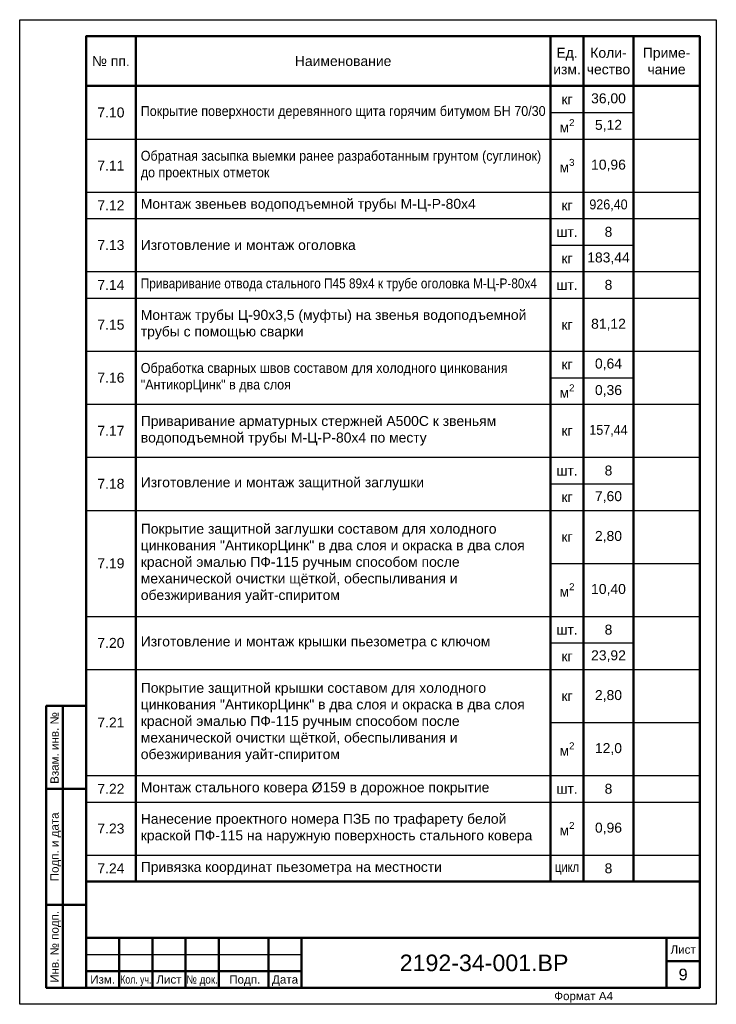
# Paper-space layout '9' of a CAD drawing. Header units: millimetres. Extents: x 45 to 255, y -5 to 292.
import ezdxf
from ezdxf.enums import TextEntityAlignment as Align

# ---------------------------------------------------------------- set-up
doc = ezdxf.new("R2010")
doc.units = ezdxf.units.MM
doc.layers.add('ГТО-2 Рамка и штамп', color=7, linetype='Continuous', lineweight=25)
doc.layers.add('ОКИАиМ_Рамка и штамп', color=7, linetype='Continuous', lineweight=25)
doc.styles.add('Arial', font='arial.ttf')
doc.styles.add('ГТО-2', font='arial.ttf')
doc.styles.add('ОКИАиМ', font='arial.ttf')

# ---------------------------------------------------------------- blocks, each defined once
blk = doc.blocks.new('*U4')
at = {"layer": 'ОКИАиМ_Рамка и штамп', "lineweight": 50}
for p, q in [((-197, 5), (-197, 90)), ((-202, 65), (-190, 65)), ((-202, 30), (-190, 30)), ((-180, 20), (-180, 5)), ((-170, 20), (-170, 5)), ((-160, 20), (-160, 5)), ((-150, 20), (-150, 5)), ((-135, 20), (-135, 5)), ((-125, 20), (-125, 5)), ((-15, 20), (-15, 5)), ((-5, 13), (-15, 13)), ((-190, 10), (-125, 10))]:
    blk.add_line(p, q, dxfattribs=at)
at = {"layer": 'ОКИАиМ_Рамка и штамп', "lineweight": 25}
blk.add_line((-190, 15), (-125, 15), dxfattribs=at)
blk.add_lwpolyline([(0, 0), (-210, 0), (-210, 297), (0, 297)], close=True, dxfattribs=at)
at = {"layer": 'ОКИАиМ_Рамка и штамп', "lineweight": 50}
for points in [[(-5, 5), (-190, 5), (-190, 292), (-5, 292)], [(-190, 5), (-202, 5), (-202, 90), (-190, 90)], [(-190, 5), (-5, 5), (-5, 20), (-190, 20)]]:
    blk.add_lwpolyline(points, close=True, dxfattribs=at)
at = {"layer": 'ОКИАиМ_Рамка и штамп', "style": 'ОКИАиМ'}
for s, p in [('Взам. инв. №', (-199.5, 66.5)), ('Инв. № подп.', (-199.5, 6.5))]:
    blk.add_text(s, height=2.5, rotation=90, dxfattribs=at).set_placement(p, align=Align.MIDDLE_LEFT)
blk.add_text('Подп. и дата', height=2.5, rotation=90, dxfattribs=at).set_placement((-199.5, 47.5), align=Align.MIDDLE_CENTER)
blk.add_text('Лист', height=2.5, dxfattribs=at).set_placement((-10, 16.5), align=Align.MIDDLE_CENTER)
for s, p in [('Изм.', (-188.74, 8.75)), ('Лист', (-168.79, 8.75)), ('Подп.', (-146.83, 8.75)), ('Дата', (-133.92, 8.75))]:
    blk.add_text(s, height=2.5, dxfattribs=at).set_placement(p, align=Align.TOP_LEFT)
for s, width, p in [('Кол. уч.', 0.75, (-179.68, 8.75)), ('№ док.', 0.85, (-159.76, 8.75))]:
    blk.add_text(s, height=2.5, dxfattribs=dict(at, width=width)).set_placement(p, align=Align.TOP_LEFT)
at = {"layer": 'ОКИАиМ_Рамка и штамп', "style": 'ОКИАиМ', "flags": 8}
for tag, p in [('ИНВНОМЕРВЗАМЕН6', (-193.5, 66.5)), ('ИНВНОМЕР6', (-193.5, 6.5))]:
    blk.add_attdef(tag, text='', height=2.5, rotation=90, dxfattribs=at).set_placement(p, align=Align.MIDDLE_LEFT)
at = {"layer": 'ОКИАиМ_Рамка и штамп', "style": 'ОКИАиМ'}
for tag, height, p in [('ОБОЗНАЧЕНИЕ6.1', 5, (-70, 12.5)), ('ЛИСТ6', 3.5, (-10, 9))]:
    blk.add_attdef(tag, text='', height=height, dxfattribs=at).set_placement(p, align=Align.MIDDLE_CENTER)
blk.add_attdef('ФОРМАТ6', text='', height=2.5, dxfattribs=at).set_placement((-40, 3.75), align=Align.TOP_CENTER)
blk = doc.blocks.new('*T40')
at = {"color": 0, "lineweight": 50, "ltscale": 100, "transparency": 16777216}
for p, q in [((0, 0), (185, 0)), ((0, 0), (0, -15)), ((15, 0), (15, -15)), ((140, 0), (140, -15)), ((150, 0), (150, -15)), ((165, 0), (165, -15)), ((185, 0), (185, -15)), ((0, -15), (185, -15)), ((0, -15), (0, -255)), ((15, -15), (15, -255)), ((140, -15), (140, -23)), ((150, -15), (150, -255)), ((165, -15), (165, -31)), ((185, -15), (185, -143)), ((140, -31), (140, -47)), ((140, -55), (140, -63)), ((140, -71), (140, -79)), ((165, -111), (165, -127)), ((140, -127), (140, -135)), ((165, -143), (165, -175)), ((185, -159), (185, -255)), ((140, -175), (140, -183)), ((165, -207), (165, -223)), ((140, -223), (140, -255)), ((165, -231), (165, -255)), ((0, -255), (185, -255))]:
    blk.add_line(p, q, dxfattribs=at)
at = {"color": 0, "linetype": 'ByBlock', "lineweight": -2, "ltscale": 100, "transparency": 16777216}
for p, q in [((140, -23), (150, -23)), ((140, -31), (150, -31)), ((0, -47), (15, -47)), ((140, -47), (165, -47)), ((0, -55), (165, -55)), ((140, -63), (165, -63)), ((15, -71), (165, -71)), ((0, -79), (15, -79)), ((140, -79), (165, -79)), ((0, -95), (15, -95)), ((140, -95), (165, -95)), ((140, -103), (165, -103)), ((140, -111), (150, -111)), ((0, -127), (150, -127)), ((140, -135), (165, -135)), ((15, -175), (150, -175)), ((140, -183), (165, -183)), ((140, -223), (150, -223)), ((0, -231), (15, -231)), ((150, -231), (165, -231))]:
    blk.add_line(p, q, dxfattribs=at)
at = {"color": 0, "linetype": 'ByBlock', "lineweight": 50, "ltscale": 100, "transparency": 16777216}
for p, q in [((140, -23), (140, -31)), ((165, -31), (165, -111)), ((140, -47), (140, -55)), ((140, -63), (140, -71)), ((140, -79), (140, -127)), ((165, -127), (165, -143)), ((140, -135), (140, -175)), ((185, -143), (185, -159)), ((165, -175), (165, -207)), ((140, -183), (140, -223)), ((165, -223), (165, -231))]:
    blk.add_line(p, q, dxfattribs=at)
at = {"color": 0, "lineweight": 25, "ltscale": 100, "transparency": 16777216}
for p, q in [((150, -23), (165, -23)), ((150, -31), (165, -31)), ((150, -111), (165, -111)), ((150, -127), (165, -127)), ((15, -143), (165, -143)), ((140, -159), (185, -159)), ((150, -175), (165, -175)), ((15, -191), (165, -191)), ((140, -207), (165, -207)), ((150, -223), (165, -223)), ((140, -231), (150, -231)), ((0, -247), (185, -247))]:
    blk.add_line(p, q, dxfattribs=at)
at = {"color": 0, "ltscale": 100, "transparency": 16777216}
for p, q in [((0, -31), (15, -31)), ((165, -31), (185, -31)), ((165, -47), (185, -47)), ((165, -55), (185, -55)), ((0, -71), (15, -71)), ((165, -71), (185, -71)), ((165, -79), (185, -79)), ((165, -95), (185, -95)), ((0, -111), (15, -111)), ((165, -111), (185, -111)), ((165, -127), (185, -127)), ((0, -143), (15, -143)), ((165, -143), (185, -143)), ((0, -175), (15, -175)), ((165, -175), (185, -175)), ((0, -191), (15, -191)), ((165, -191), (185, -191)), ((165, -207), (185, -207)), ((0, -223), (15, -223)), ((165, -223), (185, -223)), ((165, -231), (185, -231))]:
    blk.add_line(p, q, dxfattribs=at)
at = {"color": 0, "lineweight": -2, "ltscale": 100, "transparency": 16777216}
for p, q in [((15, -31), (140, -31)), ((15, -47), (140, -47)), ((15, -79), (140, -79)), ((15, -95), (140, -95)), ((15, -111), (140, -111)), ((15, -223), (140, -223)), ((15, -231), (140, -231))]:
    blk.add_line(p, q, dxfattribs=at)
at = {"color": 0, "ltscale": 100, "transparency": 16777216, "char_height": 3}
for s, insert, width, attachment_point, style in [('№ пп.', (7.5, -7.5), 12, 5, 'ГТО-2'), ('Наименование', (77.5, -7.5), 122, 5, 'ГТО-2'), ('Ед.\\Pизм.', (145, -7.5), 10, 5, 'ГТО-2'), ('Коли-\\Pчество', (157.5, -7.5), 15, 5, 'ГТО-2'), ('Приме-\\Pчание', (175, -7.5), 17, 5, 'ГТО-2'), ('36,00', (157.5, -19), 12, 5, 'ГТО-2'), ('{\\W0.9;Покрытие поверхности деревянного щита горячим битумом БН 70/30 }', (16.5, -23), 122, 4, 'ГТО-2'), ('\\A1;кг', (145, -19), 7, 5, 'ГТО-2'), ('7.10', (7.5, -23), 12, 5, 'ГТО-2'), ('\\A1;м{\\H0.7x;\\S2^ ;}', (145, -27), 7, 5, 'ГТО-2'), ('5,12', (157.5, -27), 12, 5, 'ГТО-2'), ('{\\W0.9;Обратная засыпка выемки ранее разработанным грунтом (суглинок) до проектных отметок}', (16.5, -39), 122, 4, 'ГТО-2'), ('7.11', (7.5, -39), 12, 5, 'ГТО-2'), ('\\A1;м{\\H0.7x;\\S3^ ;}', (145, -39), 7, 5, 'ГТО-2'), ('10,96', (157.5, -39), 15, 5, 'ГТО-2'), ('7.12', (7.5, -51), 12, 5, 'ГТО-2'), ('{\\C256;Монтаж звеньев водоподъемной трубы }М-Ц-Р-80х4', (16.5, -51), 122, 4, 'Arial'), ('кг', (145, -51), 7, 5, 'ГТО-2'), ('{\\W0.9;926,40}', (157.5, -51), 15, 5, 'ГТО-2'), ('шт.', (145, -59), 7, 5, 'ГТО-2'), ('8', (157.5, -59), 15, 5, 'ГТО-2'), ('7.13', (7.5, -63), 12, 5, 'ГТО-2'), ('Изготовление и монтаж оголовка ', (16.5, -63), 122, 4, 'ГТО-2'), ('183,44', (157.5, -67), 15, 5, 'ГТО-2'), ('кг', (145, -67), 7, 5, 'ГТО-2'), ('7.14', (7.5, -75), 12, 5, 'ГТО-2'), ('{\\W0.85;Приваривание отвода стального П45 89х4 к трубе оголовка М-Ц-Р-80х4 }', (16.5, -75), 122, 4, 'ГТО-2'), ('шт.', (145, -75), 7, 5, 'ГТО-2'), ('8', (157.5, -75), 15, 5, 'ГТО-2'), ('{\\C256;Монтаж} трубы Ц-90х3,5 (муфты) на звенья водоподъемной трубы с помощью сварки ', (16.5, -87), 122, 4, 'ГТО-2'), ('7.15', (7.5, -87), 12, 5, 'ГТО-2'), ('кг', (145, -87), 7, 5, 'ГТО-2'), ('81,12', (157.5, -87), 15, 5, 'ГТО-2'), ('кг', (145, -99), 7, 5, 'ГТО-2'), ('0,64', (157.5, -99), 15, 5, 'ГТО-2'), ('{\\W0.9;Обработка сварных швов составом для холодного цинкования "АнтикорЦинк" в два слоя}', (16.5, -103), 122, 4, 'ГТО-2'), ('7.16', (7.5, -103), 12, 5, 'ГТО-2'), ('\\A1;м{\\H0.7x;\\S2^ ;}', (145, -107), 7, 5, 'ГТО-2'), ('0,36', (157.5, -107), 12, 5, 'ГТО-2'), ('Приваривание арматурных стержней А500С к {\\C256;звеньям водоподъемной трубы }М-Ц-Р-80х4 по месту', (16.5, -119), 122, 4, 'ГТО-2'), ('7.17', (7.5, -119), 12, 5, 'ГТО-2'), ('кг', (145, -119), 7, 5, 'ГТО-2'), ('{\\W0.9;157,44}', (157.5, -119), 12, 5, 'ГТО-2'), ('шт.', (145, -131), 7, 5, 'Arial'), ('8', (157.5, -131), 15, 5, 'ГТО-2'), ('7.18', (7.5, -135), 12, 5, 'ГТО-2'), ('Изготовление и монтаж защитной заглушки', (16.5, -135), 122, 4, 'ГТО-2'), ('кг', (145, -139), 7, 5, 'ГТО-2'), ('7,60', (157.5, -139), 15, 5, 'ГТО-2'), ('{\\C256;Покрытие защитной заглушки }составом для холодного цинкования "АнтикорЦинк"{\\C256; в два слоя и окраска в два слоя красной эмалью ПФ-115 ручным способом после механической очистки щёткой, обеспыливания и обезжиривания уайт-спиритом}', (16.5, -159), 122, 4, 'Arial'), ('кг', (145, -151), 7, 5, 'ГТО-2'), ('2,80', (157.5, -151), 15, 5, 'ГТО-2'), ('7.19', (7.5, -159), 12, 5, 'ГТО-2'), ('\\A1;м{\\H0.7x;\\S2^ ;}', (145, -167), 7, 5, 'ГТО-2'), ('10,40', (157.5, -167), 12, 5, 'ГТО-2'), ('шт.', (145, -179), 7, 5, 'ГТО-2'), ('8', (157.5, -179), 15, 5, 'ГТО-2'), ('7.20', (7.5, -183), 12, 5, 'ГТО-2'), ('Изготовление и монтаж крышки пьезометра с ключом ', (16.5, -183), 122, 4, 'ГТО-2'), ('кг', (145, -187), 7, 5, 'ГТО-2'), ('23,92', (157.5, -187), 15, 5, 'ГТО-2'), ('{\\C256;Покрытие защитной крышки }составом для холодного цинкования "АнтикорЦинк"{\\C256; в два слоя и окраска в два слоя красной эмалью ПФ-115 ручным способом после механической очистки щёткой, обеспыливания и обезжиривания уайт-спиритом}', (16.5, -207), 122, 4, 'Arial'), ('кг', (145, -199), 7, 5, 'ГТО-2'), ('2,80', (157.5, -199), 15, 5, 'ГТО-2'), ('7.21', (7.5, -207), 12, 5, 'ГТО-2'), ('\\A1;м{\\H0.7x;\\S2^ ;}', (145, -215), 7, 5, 'ГТО-2'), ('12,0', (157.5, -215), 12, 5, 'ГТО-2'), ('7.22', (7.5, -227), 12, 5, 'ГТО-2'), ('Монтаж стального ковера Ø159 в дорожное покрытие', (16.5, -227), 122, 4, 'ГТО-2'), ('8', (157.5, -227), 15, 5, 'ГТО-2'), ('шт.', (145, -227), 7, 5, 'ГТО-2'), ('Нанесение проектного номера ПЗБ по трафарету белой краской ПФ-115 на наружную поверхность стального ковера', (16.5, -239), 122, 4, 'ГТО-2'), ('7.23', (7.5, -239), 12, 5, 'ГТО-2'), ('\\A1;м{\\H0.7x;\\S2^ ;}', (145, -239), 7, 5, 'ГТО-2'), ('0,96', (157.5, -239), 12, 5, 'ГТО-2'), ('7.24', (7.5, -251), 12, 5, 'ГТО-2'), ('8', (157.5, -251), 12, 5, 'ГТО-2'), ('{\\C256;Привязка координат пьезометра на местности}', (16.5, -251), 122, 4, 'Arial'), ('{\\W0.8;цикл}', (145, -251), 7, 5, 'ГТО-2')]:
    blk.add_mtext(s, dxfattribs=dict(at, insert=insert, width=width, attachment_point=attachment_point, style=style))

psp = doc.layouts.new('9')

# ---------------------------------------------------------------- block references
psp.add_blockref('*T40', (64.63, 287.1))
at = {"layer": 'ГТО-2 Рамка и штамп'}
psp.add_blockref('*U4', (254.63, -4.9), dxfattribs=at).add_auto_attribs({'ОБОЗНАЧЕНИЕ6.1': '2192-34-001.ВР', 'ФОРМАТ6': 'Формат А4', 'ЛИСТ6': '9'})

doc.saveas('drawing.dxf')
